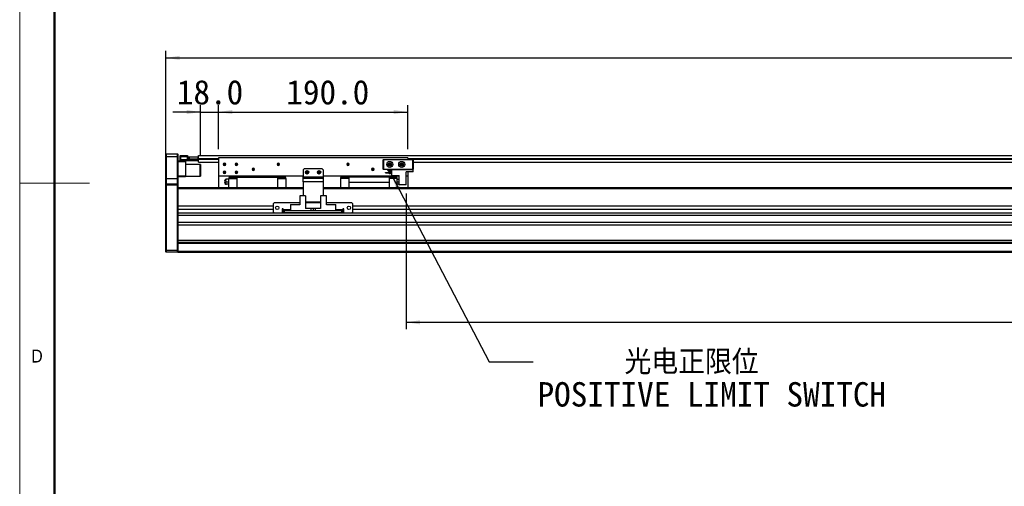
# Model space of a CAD drawing. Header units: millimetres. Extents: x 35 to 2924, y 35 to 2044.
# Tile 2 of 10: x 35 to 1024, y 735 to 1204. Entities that reach past the tile are written whole.
import ezdxf

# ---------------------------------------------------------------- set-up
doc = ezdxf.new("R2010")
doc.units = ezdxf.units.MM
doc.header["$LTSCALE"] = 7
doc.layers.add('DIMNS', color=7, linetype='Continuous')
doc.styles.add('SLDTEXTSTYLE1', font='Gothic.ttf', dxfattribs={"width": 0.913})
doc.styles.add('SLDTEXTSTYLE10', font='txt', dxfattribs={"bigfont": 'bigfont'})
doc.styles.add('SLDTEXTSTYLE9', font='txt')
doc.dimstyles.new('SLDDIMSTYLE0', dxfattribs={"dimtxt": 24.5, "dimasz": 14, "dimexe": 0, "dimexo": 0.0625, "dimgap": 6.125, "dimtad": 2, "dimdec": 1, "dimrnd": 1e-09, "dimzin": 4, "dimdsep": 46, "dimtxsty": 'SLDTEXTSTYLE9', "dimsah": 1, "dimcen": 0.09, "dimadec": 0, "dimazin": 1, "dimtfac": 1, "dimtdec": 1, "dimtofl": 0, "dimtmove": 0, "dimatfit": 3, "dimfxl": 0, "dimfrac": 2, "dimtolj": 1, "dimtzin": 12, "dimarcsym": 0})
doc.dimstyles.new('SLDDIMSTYLE1', dxfattribs={"dimtxt": 24.5, "dimasz": 14, "dimexe": 0, "dimexo": 0.0625, "dimgap": 6.125, "dimtad": 2, "dimdec": 1, "dimrnd": 1e-09, "dimzin": 4, "dimdsep": 46, "dimtxsty": 'SLDTEXTSTYLE9', "dimsah": 1, "dimcen": 0.09, "dimadec": 0, "dimazin": 1, "dimtfac": 1, "dimtdec": 1, "dimtmove": 0, "dimatfit": 0, "dimfxl": 0, "dimfrac": 2, "dimtolj": 1, "dimtzin": 12, "dimarcsym": 0})
doc.dimstyles.new('SLDDIMSTYLE2', dxfattribs={"dimtxt": 0.18, "dimasz": 14, "dimexe": 0, "dimexo": 0.0625, "dimgap": 0, "dimtad": 0, "dimtih": 1, "dimtoh": 1, "dimdec": 0, "dimrnd": 1e-09, "dimzin": 0, "dimdsep": 46, "dimtxsty": 'Standard', "dimsah": 1, "dimcen": 0.09, "dimadec": 0, "dimazin": 0, "dimtfac": 14, "dimtdec": 0, "dimtofl": 0, "dimtmove": 0, "dimatfit": 3, "dimfxl": 0, "dimfrac": 2, "dimtolj": 1, "dimtzin": 0, "dimarcsym": 0})

# ---------------------------------------------------------------- blocks, each defined once
blk = doc.blocks.new('_D')
at = {"layer": 'DIMNS'}
for p, q in [((181.69, 1046.32), (181.69, 1172.31)), ((2397.69, 1046.32), (2397.69, 1172.31)), ((181.69, 1165.31), (2397.69, 1165.31))]:
    blk.add_line(p, q, dxfattribs=at)
for points in [[(181.69, 1165.31), (195.69, 1163.21), (195.69, 1167.41)], [(2397.69, 1165.31), (2383.69, 1167.41), (2383.69, 1163.21)]]:
    blk.add_solid(points, dxfattribs=at)
at = {"layer": 'DIMNS', "insert": (1243.77, 1197.45), "char_height": 24.5, "attachment_point": 1, "style": 'SLDTEXTSTYLE9'}
blk.add_mtext('2216.0', dxfattribs=at)
blk = doc.blocks.new('_D_1')
at = {"layer": 'DIMNS'}
for p, q in [((216.69, 1067.02), (216.69, 1117.96)), ((234.69, 1073.82), (234.69, 1117.96)), ((216.69, 1110.96), (188.69, 1110.96)), ((216.69, 1110.96), (234.69, 1110.96)), ((234.69, 1110.96), (262.69, 1110.96))]:
    blk.add_line(p, q, dxfattribs=at)
for points in [[(216.69, 1110.96), (202.69, 1113.06), (202.69, 1108.86)], [(234.69, 1110.96), (248.69, 1108.86), (248.69, 1113.06)]]:
    blk.add_solid(points, dxfattribs=at)
at = {"layer": 'DIMNS', "insert": (192.83, 1143.11), "char_height": 24.5, "attachment_point": 1, "style": 'SLDTEXTSTYLE9'}
blk.add_mtext('18.0', dxfattribs=at)
blk = doc.blocks.new('_D_2')
at = {"layer": 'DIMNS'}
for p, q in [((234.69, 1073.82), (234.69, 1117.96)), ((424.69, 1073.82), (424.69, 1117.96)), ((234.69, 1110.96), (424.69, 1110.96))]:
    blk.add_line(p, q, dxfattribs=at)
for points in [[(234.69, 1110.96), (248.69, 1108.86), (248.69, 1113.06)], [(424.69, 1110.96), (410.69, 1113.06), (410.69, 1108.86)]]:
    blk.add_solid(points, dxfattribs=at)
at = {"layer": 'DIMNS', "insert": (302.77, 1143.11), "char_height": 24.5, "attachment_point": 1, "style": 'SLDTEXTSTYLE9'}
blk.add_mtext('190.0', dxfattribs=at)
blk = doc.blocks.new('_D_4')
at = {"layer": 'DIMNS'}
for p, q in [((423.19, 1029.04), (423.19, 892.93)), ((2123.19, 1025.54), (2123.19, 892.93)), ((423.19, 899.93), (2123.19, 899.93))]:
    blk.add_line(p, q, dxfattribs=at)
for points in [[(423.19, 899.93), (437.19, 897.83), (437.19, 902.03)], [(2123.19, 899.93), (2109.19, 902.03), (2109.19, 897.83)]]:
    blk.add_solid(points, dxfattribs=at)
at = {"layer": 'DIMNS', "char_height": 24.5, "attachment_point": 1, "style": 'SLDTEXTSTYLE9'}
for s, insert in [('Stroke T=', (1173.01, 932.08)), ('1700.0', (1314.53, 932.08))]:
    blk.add_mtext(s, dxfattribs=dict(at, insert=insert))
blk = doc.blocks.new('SW_NOTE_3')
at = {"layer": 'DIMNS', "color": 0, "char_height": 24.5, "attachment_point": 1}
for s, insert, style in [('    光电正限位', (4.25, 12.12), 'SLDTEXTSTYLE10'), ('POSITIVE LIMIT SWITCH', (4.25, -20.27), 'SLDTEXTSTYLE9')]:
    blk.add_mtext(s, dxfattribs=dict(at, insert=insert, style=style))

msp = doc.modelspace()

# ---------------------------------------------------------------- linework, layer by layer
at = {"color": 7, "linetype": 'Continuous', "lineweight": 18}
for p, q in [((35, 2044), (35, 35)), ((70, 2009), (70, 70)), ((35, 1039.5), (105, 1039.5))]:
    msp.add_line(p, q, dxfattribs=at)
at = {"color": 7, "linetype": 'Continuous', "lineweight": 50}
msp.add_line((70, 2009), (70, 70), dxfattribs=at)
at = {"color": 7, "linetype": 'Continuous', "lineweight": 25}
for p, q in [((181.99, 1068.93), (181.69, 1068.63)), ((181.69, 1065.93), (181.69, 1068.63)), ((181.99, 1068.93), (181.99, 1065.93)), ((181.99, 1068.93), (193.39, 1068.93)), ((193.39, 1065.93), (193.39, 1068.93)), ((193.39, 1068.93), (193.69, 1068.63)), ((193.69, 1068.63), (193.69, 1065.93)), ((181.99, 1065.93), (181.69, 1065.93)), ((181.69, 1043.93), (181.69, 1065.93)), ((181.99, 1065.93), (181.99, 1043.93)), ((193.39, 1065.93), (181.99, 1065.93)), ((193.39, 1043.93), (193.39, 1065.93)), ((193.39, 1065.93), (193.69, 1065.93)), ((193.69, 1065.93), (193.69, 1043.93)), ((193.69, 1061.93), (196.49, 1061.93)), ((201.69, 1060.93), (193.69, 1060.93)), ((196.19, 1067.13), (196.49, 1067.43)), ((196.19, 1065.93), (196.19, 1067.13)), ((196.19, 1063.43), (196.19, 1065.93)), ((196.19, 1065.93), (196.49, 1065.93)), ((196.19, 1062.23), (196.19, 1063.43)), ((196.49, 1063.43), (196.19, 1063.43)), ((196.49, 1061.93), (196.19, 1062.23)), ((196.49, 1067.43), (196.49, 1065.93)), ((196.49, 1067.43), (203.69, 1067.43)), ((196.49, 1065.93), (196.49, 1063.43)), ((203.69, 1065.93), (196.49, 1065.93)), ((196.49, 1063.43), (196.49, 1061.93)), ((196.49, 1063.43), (213.89, 1063.43)), ((213.89, 1061.93), (196.49, 1061.93)), ((201.69, 1061.93), (201.69, 1060.93)), ((201.69, 1060.93), (201.69, 1046.93)), ((216.39, 1058.43), (201.69, 1058.43)), ((203.69, 1067.43), (203.69, 1065.93)), ((203.69, 1063.63), (203.69, 1065.93)), ((203.69, 1063.93), (213.89, 1063.93)), ((213.89, 1063.63), (203.69, 1063.63)), ((204.19, 1063.93), (204.19, 1064.13)), ((204.19, 1064.13), (204.69, 1064.13)), ((204.69, 1064.13), (204.69, 1066.13)), ((204.69, 1066.13), (205.19, 1066.13)), ((205.19, 1064.13), (204.69, 1064.13)), ((205.19, 1066.13), (205.19, 1064.13)), ((205.19, 1066.13), (214.19, 1066.13)), ((205.19, 1064.13), (214.19, 1064.13)), ((213.89, 1063.93), (214.19, 1063.63)), ((213.89, 1063.93), (213.89, 1063.63)), ((213.89, 1063.93), (214.69, 1063.93)), ((213.89, 1063.43), (213.89, 1063.63)), ((213.89, 1063.63), (214.19, 1063.63)), ((213.89, 1061.93), (213.89, 1063.43)), ((213.89, 1063.43), (214.19, 1063.43)), ((213.89, 1061.93), (214.19, 1062.23)), ((214.19, 1064.13), (214.19, 1066.13)), ((214.19, 1066.13), (214.69, 1066.13)), ((214.69, 1064.13), (214.19, 1064.13)), ((214.19, 1063.63), (214.19, 1063.43)), ((214.19, 1063.43), (214.19, 1062.23)), ((214.69, 1067.28), (2365.69, 1067.28)), ((214.69, 1066.13), (214.69, 1067.28)), ((214.69, 1066.13), (214.69, 1065.94)), ((214.69, 1064.28), (214.69, 1065.94)), ((214.69, 1063.78), (214.69, 1064.28)), ((214.69, 1060.78), (214.69, 1063.78)), ((214.69, 1060.78), (234.69, 1060.78)), ((216.69, 1058.13), (216.39, 1058.43)), ((216.39, 1046.83), (216.39, 1058.43)), ((216.69, 1058.13), (216.69, 1047.11)), ((424.69, 1064.93), (234.69, 1064.93)), ((234.69, 1064.93), (234.69, 1046.43)), ((240.69, 1058.43), (239.44, 1058.43)), ((240.69, 1058.43), (241.94, 1058.43)), ((252.69, 1058.43), (251.44, 1058.43)), ((252.69, 1058.43), (253.94, 1058.43)), ((294.69, 1058.43), (293.44, 1058.43)), ((294.69, 1058.43), (295.94, 1058.43)), ((364.69, 1058.43), (363.44, 1058.43)), ((364.69, 1058.43), (365.94, 1058.43)), ((400.19, 1063.13), (400.49, 1063.43)), ((400.19, 1053.73), (400.19, 1063.13)), ((400.49, 1063.01), (400.19, 1063.13)), ((400.49, 1063.43), (429.89, 1063.43)), ((400.49, 1063.43), (400.61, 1063.13)), ((400.61, 1063.13), (400.49, 1063.01)), ((400.49, 1063.01), (400.49, 1053.86)), ((429.77, 1063.13), (400.61, 1063.13)), ((406.69, 1058.43), (405.44, 1058.43)), ((406.69, 1058.43), (407.94, 1058.43)), ((418.69, 1058.43), (417.44, 1058.43)), ((418.69, 1058.43), (419.94, 1058.43)), ((424.69, 1064.93), (424.69, 1063.43)), ((429.89, 1063.43), (429.77, 1063.13)), ((429.89, 1063.01), (429.77, 1063.13)), ((429.89, 1063.43), (430.19, 1063.13)), ((430.19, 1063.13), (429.89, 1063.01)), ((429.89, 1053.86), (429.89, 1063.01)), ((430.19, 1063.13), (430.19, 1053.73)), ((430.19, 1060.78), (2151.19, 1060.78)), ((240.69, 1050.43), (239.44, 1050.43)), ((240.69, 1050.43), (241.94, 1050.43)), ((252.69, 1050.43), (251.44, 1050.43)), ((252.69, 1050.43), (253.94, 1050.43)), ((269.69, 1053.43), (268.44, 1053.43)), ((269.69, 1053.43), (270.94, 1053.43)), ((320.69, 1053.93), (319.69, 1052.93)), ((319.69, 1052.93), (319.69, 1045.93)), ((338.69, 1053.93), (320.69, 1053.93)), ((323.69, 1050.43), (322.44, 1050.43)), ((323.69, 1050.43), (324.94, 1050.43)), ((335.69, 1050.43), (334.44, 1050.43)), ((335.69, 1050.43), (336.94, 1050.43)), ((339.69, 1052.93), (338.69, 1053.93)), ((339.69, 1052.93), (339.69, 1045.93)), ((389.69, 1053.43), (388.44, 1053.43)), ((389.69, 1053.43), (390.94, 1053.43)), ((400.49, 1053.86), (400.19, 1053.73)), ((400.49, 1053.43), (400.19, 1053.73)), ((400.49, 1053.86), (400.61, 1053.73)), ((400.61, 1053.73), (400.49, 1053.43)), ((408.69, 1053.43), (400.49, 1053.43)), ((400.61, 1053.73), (429.77, 1053.73)), ((402.49, 1049.88), (402.49, 1050.18)), ((402.49, 1050.18), (408.69, 1050.18)), ((402.49, 1049.88), (408.69, 1049.88)), ((404.89, 1052.83), (408.69, 1052.83)), ((404.89, 1052.13), (404.89, 1052.83)), ((404.89, 1052.13), (408.69, 1052.13)), ((405.44, 1050.43), (405.47, 1050.18)), ((406.69, 1050.43), (405.44, 1050.43)), ((406.69, 1050.43), (407.94, 1050.43)), ((407.92, 1050.18), (407.94, 1050.43)), ((408.69, 1047.23), (408.69, 1053.43)), ((408.69, 1053.43), (430.19, 1053.43)), ((423.19, 1037.93), (423.19, 1050.83)), ((430.19, 1050.83), (423.19, 1050.83)), ((424.69, 1050.83), (424.69, 1046.43)), ((429.77, 1053.73), (429.89, 1053.86)), ((429.77, 1053.73), (429.89, 1053.43)), ((430.19, 1053.73), (429.89, 1053.86)), ((430.19, 1053.73), (429.89, 1053.43)), ((430.19, 1050.83), (430.19, 1053.43)), ((181.99, 1043.93), (181.69, 1043.93)), ((181.69, 1038.63), (181.69, 1043.93)), ((181.99, 1038.93), (181.69, 1038.63)), ((181.69, 1037.43), (181.69, 1038.63)), ((181.99, 1043.93), (181.99, 1038.93)), ((193.39, 1043.93), (181.99, 1043.93)), ((181.99, 1038.93), (181.99, 1037.43)), ((181.99, 1038.93), (193.39, 1038.93)), ((193.39, 1038.93), (193.39, 1043.93)), ((193.69, 1043.93), (193.39, 1043.93)), ((193.39, 1037.43), (193.39, 1038.93)), ((193.69, 1038.63), (193.39, 1038.93)), ((193.69, 1046.93), (201.69, 1046.93)), ((201.69, 1045.93), (193.69, 1045.93)), ((193.69, 1043.93), (193.69, 1038.63)), ((193.69, 1038.63), (193.69, 1037.43)), ((201.69, 1046.93), (201.69, 1045.93)), ((201.69, 1046.43), (216.39, 1046.43)), ((216.39, 1046.43), (216.39, 1046.83)), ((216.39, 1046.43), (216.69, 1046.73)), ((216.69, 1047.11), (216.69, 1046.73)), ((319.69, 1046.43), (234.69, 1046.43)), ((234.69, 1046.43), (234.69, 1034.93)), ((245.19, 1043.43), (242.87, 1043.43)), ((242.87, 1040.93), (245.19, 1040.93)), ((245.19, 1038.43), (242.87, 1038.43)), ((253.44, 1045.33), (245.19, 1045.33)), ((245.19, 1045.33), (245.19, 1044.38)), ((245.19, 1044.38), (253.44, 1044.38)), ((245.19, 1034.93), (245.19, 1044.38)), ((253.44, 1045.43), (253.44, 1046.43)), ((253.44, 1045.43), (293.94, 1045.43)), ((253.44, 1034.93), (253.44, 1045.43)), ((293.94, 1045.43), (293.94, 1046.43)), ((293.94, 1045.43), (293.94, 1034.93)), ((302.19, 1045.33), (293.94, 1045.33)), ((293.94, 1044.38), (302.19, 1044.38)), ((302.19, 1044.38), (302.19, 1045.33)), ((302.19, 1044.38), (302.19, 1034.93)), ((319.69, 1045.93), (339.69, 1045.93)), ((319.69, 1044.43), (319.69, 1045.93)), ((319.69, 1044.43), (339.69, 1044.43)), ((319.69, 1040.93), (319.69, 1044.43)), ((319.69, 1040.93), (319.69, 1026.68)), ((339.69, 1040.93), (319.69, 1040.93)), ((416.24, 1046.43), (339.69, 1046.43)), ((339.69, 1045.93), (339.69, 1044.43)), ((339.69, 1044.43), (339.69, 1040.93)), ((339.69, 1040.93), (339.69, 1026.68)), ((365.44, 1045.33), (357.19, 1045.33)), ((357.19, 1045.33), (357.19, 1044.38)), ((365.44, 1044.38), (357.19, 1044.38)), ((357.19, 1044.38), (357.19, 1034.93)), ((365.44, 1046.43), (365.44, 1045.43)), ((405.94, 1045.43), (365.44, 1045.43)), ((365.44, 1045.43), (365.44, 1040.43)), ((365.44, 1040.43), (405.94, 1040.43)), ((365.44, 1040.43), (365.44, 1040.13)), ((405.94, 1040.13), (365.44, 1040.13)), ((365.44, 1040.13), (365.44, 1034.93)), ((405.94, 1045.43), (405.94, 1046.43)), ((405.94, 1045.43), (405.94, 1040.43)), ((414.19, 1045.33), (405.94, 1045.33)), ((414.19, 1044.38), (405.94, 1044.38)), ((405.94, 1040.13), (405.94, 1040.43)), ((405.94, 1040.13), (405.94, 1034.93)), ((408.69, 1047.23), (416.24, 1047.23)), ((414.19, 1044.38), (414.19, 1045.33)), ((414.19, 1034.93), (414.19, 1044.38)), ((414.19, 1043.43), (416.24, 1043.43)), ((414.19, 1040.93), (416.24, 1040.93)), ((416.24, 1038.43), (414.19, 1038.43)), ((416.24, 1037.93), (416.24, 1047.23)), ((424.69, 1046.43), (423.19, 1046.43)), ((424.69, 1046.43), (424.69, 1034.93)), ((181.69, 972.56), (181.69, 1037.43)), ((181.99, 1037.43), (181.69, 1037.43)), ((181.99, 1037.43), (181.99, 972.43)), ((193.39, 1037.43), (181.99, 1037.43)), ((193.39, 972.43), (193.39, 1037.43)), ((193.69, 1037.43), (193.39, 1037.43)), ((193.69, 1037.43), (193.69, 1034.65)), ((319.69, 1034.93), (193.69, 1034.93)), ((193.69, 1034.65), (193.69, 1033.93)), ((193.69, 1033.93), (193.69, 1016.48)), ((2123.19, 1034.93), (339.69, 1034.93)), ((423.19, 1037.93), (416.24, 1037.93)), ((290.69, 1019.78), (289.69, 1018.78)), ((289.69, 1018.78), (289.69, 1010.78)), ((316.19, 1019.78), (290.69, 1019.78)), ((316.19, 1026.68), (316.19, 1017.78)), ((322.19, 1026.68), (316.19, 1026.68)), ((322.19, 1026.68), (322.19, 1014.28)), ((337.19, 1020.43), (322.19, 1020.43)), ((337.19, 1019.78), (322.19, 1019.78)), ((337.19, 1026.68), (337.19, 1014.28)), ((343.19, 1026.68), (337.19, 1026.68)), ((343.19, 1017.78), (343.19, 1026.68)), ((368.69, 1019.78), (343.19, 1019.78)), ((369.69, 1018.78), (368.69, 1019.78)), ((369.69, 1010.78), (369.69, 1018.78)), ((193.69, 1016.48), (193.69, 1013.08)), ((289.69, 1016.48), (193.69, 1016.48)), ((289.69, 1013.08), (193.69, 1013.08)), ((193.69, 1013.08), (193.69, 1009.56)), ((2385.69, 1009.56), (193.69, 1009.56)), ((193.69, 1009.56), (193.69, 1008.25)), ((289.69, 1010.78), (290.69, 1009.78)), ((290.69, 1009.78), (298.69, 1009.78)), ((299.69, 1013.78), (298.69, 1013.78)), ((298.69, 1013.78), (298.69, 1009.78)), ((299.69, 1013.08), (298.69, 1013.08)), ((299.69, 1012.78), (299.69, 1013.78)), ((299.69, 1012.78), (299.69, 1011.78)), ((299.69, 1009.78), (299.69, 1011.78)), ((299.69, 1011.78), (300.69, 1011.78)), ((300.69, 1009.78), (299.69, 1009.78)), ((300.69, 1011.78), (300.69, 1009.78)), ((358.69, 1011.78), (300.69, 1011.78)), ((358.69, 1009.78), (300.69, 1009.78)), ((306.99, 1018.28), (314.79, 1018.28)), ((306.99, 1018.28), (306.99, 1017.78)), ((306.99, 1017.78), (306.99, 1011.78)), ((316.19, 1017.78), (306.99, 1017.78)), ((315.29, 1017.78), (314.79, 1018.28)), ((327.69, 1014.28), (322.19, 1014.28)), ((327.69, 1011.78), (327.69, 1014.28)), ((329.69, 1014.28), (327.69, 1014.28)), ((329.69, 1014.28), (329.69, 1011.78)), ((331.69, 1014.28), (329.69, 1014.28)), ((331.69, 1014.28), (331.69, 1011.78)), ((337.19, 1014.28), (331.69, 1014.28)), ((352.39, 1017.78), (343.19, 1017.78)), ((344.59, 1018.28), (344.09, 1017.78)), ((344.59, 1018.28), (352.39, 1018.28)), ((352.39, 1017.78), (352.39, 1018.28)), ((352.39, 1011.78), (352.39, 1017.78)), ((358.69, 1009.78), (358.69, 1011.78)), ((358.69, 1011.78), (359.69, 1011.78)), ((359.69, 1009.78), (358.69, 1009.78)), ((360.69, 1013.78), (359.69, 1013.78)), ((359.69, 1013.78), (359.69, 1012.78)), ((360.69, 1013.08), (359.69, 1013.08)), ((359.69, 1011.78), (359.69, 1012.78)), ((359.69, 1011.78), (359.69, 1009.78)), ((360.69, 1009.78), (360.69, 1013.78)), ((360.69, 1009.78), (368.69, 1009.78)), ((368.69, 1009.78), (369.69, 1010.78)), ((2209.69, 1016.48), (369.69, 1016.48)), ((2209.69, 1013.08), (369.69, 1013.08)), ((193.69, 1008.25), (193.69, 972.56)), ((2385.69, 1006.96), (193.69, 1006.96)), ((2385.69, 1000.03), (193.69, 1000.03)), ((2385.69, 997.43), (193.69, 997.43)), ((2385.69, 981.93), (193.69, 981.93)), ((2385.69, 979.93), (193.69, 979.93)), ((181.69, 970.73), (181.69, 972.56)), ((181.69, 972.56), (181.99, 972.43)), ((181.69, 970.73), (181.99, 970.43)), ((181.99, 972.43), (181.99, 970.43)), ((181.99, 972.43), (193.39, 972.43)), ((193.39, 970.43), (181.99, 970.43)), ((193.69, 972.56), (193.39, 972.43)), ((193.39, 970.43), (193.39, 972.43)), ((193.69, 970.73), (193.39, 970.43)), ((2385.69, 978.93), (193.69, 978.93)), ((193.69, 972.56), (193.69, 972.36)), ((193.69, 972.36), (193.69, 970.93)), ((2385.69, 970.93), (193.69, 970.93)), ((193.69, 970.93), (193.69, 969.93)), ((2385.69, 969.93), (193.69, 969.93))]:
    msp.add_line(p, q, dxfattribs=at)
at = {"color": 8, "linetype": 'Continuous', "lineweight": 25}
for p, q in [((214.69, 1064.28), (234.69, 1064.28)), ((214.69, 1063.78), (234.69, 1063.78)), ((424.69, 1064.28), (2154.69, 1064.28)), ((424.69, 1063.78), (2154.69, 1063.78)), ((319.69, 1033.93), (193.69, 1033.93)), ((2123.69, 1033.93), (339.69, 1033.93)), ((306.99, 1012.78), (299.69, 1012.78)), ((359.69, 1012.78), (352.39, 1012.78))]:
    msp.add_line(p, q, dxfattribs=at)
at = {"color": 7, "linetype": 'Continuous', "lineweight": 25}
for centre, radius in [((406.69, 1058.43), 3), ((406.69, 1058.43), 1.7), ((418.69, 1058.43), 3), ((418.69, 1058.43), 1.7), ((323.69, 1050.43), 1.7), ((335.69, 1050.43), 1.7), ((293.69, 1014.78), 1.7), ((365.69, 1014.78), 1.7)]:
    msp.add_circle(centre, radius, dxfattribs=at)
for centre, radius, start, end in [((240.69, 1058.43), 1.25, 0, 180), ((240.69, 1058.43), 1.25, 180, 0), ((252.69, 1058.43), 1.25, 0, 180), ((252.69, 1058.43), 1.25, 180, 0), ((294.69, 1058.43), 1.25, 0, 180), ((294.69, 1058.43), 1.25, 180, 0), ((364.69, 1058.43), 1.25, 0, 180), ((364.69, 1058.43), 1.25, 180, 0), ((406.69, 1058.43), 1.25, 0, 180), ((406.69, 1058.43), 1.25, 180, 0), ((418.69, 1058.43), 1.25, 0, 180), ((418.69, 1058.43), 1.25, 180, 0), ((240.69, 1050.43), 1.25, 0, 180), ((240.69, 1050.43), 1.25, 180, 0), ((252.69, 1050.43), 1.25, 0, 180), ((252.69, 1050.43), 1.25, 180, 0), ((269.69, 1053.43), 1.25, 0, 180), ((269.69, 1053.43), 1.25, 180, 0), ((323.69, 1050.43), 1.25, 0, 180), ((323.69, 1050.43), 1.25, 180, 0), ((335.69, 1050.43), 1.25, 0, 180), ((335.69, 1050.43), 1.25, 180, 0), ((389.69, 1053.43), 1.25, 0, 180), ((389.69, 1053.43), 1.25, 180, 0), ((406.69, 1050.43), 1.25, 0, 180), ((406.69, 1050.43), 1.25, 206.10388, 333.89612), ((240.79, 1040.93), 0.25, 111.37089, 270), ((243.69, 1040.93), 3, 123.52372, 170.18362), ((243.69, 1040.93), 3, 189.86644, 236.41825)]:
    msp.add_arc(centre, radius, start, end, dxfattribs=at)
for points, knots in [([(240.7, 1041.16), (240.7, 1041.16), (240.7, 1041.15), (240.7, 1041.1), (240.7, 1041.02), (240.7, 1040.93), (240.7, 1040.84), (240.7, 1040.76), (240.7, 1040.71), (240.7, 1040.7), (240.7, 1040.7)], [0, 0, 0, 0, 0.125362, 0.250008, 0.374883, 0.499741, 0.624391, 0.749723, 0.874831, 1, 1, 1, 1]), ([(242.03, 1038.43), (242.03, 1038.43), (242.01, 1038.43), (242.08, 1038.43), (242.24, 1038.43), (242.51, 1038.43), (242.75, 1038.43), (242.87, 1038.43)], [0, 0, 0, 0, 0.0013171, 0.2504176, 0.4999232, 0.7497537, 1, 1, 1, 1]), ([(242.87, 1043.43), (242.75, 1043.43), (242.51, 1043.43), (242.24, 1043.43), (242.07, 1043.43), (242.04, 1043.43), (242.03, 1043.43)], [0, 0, 0, 0, 0.250208, 0.500908, 0.751725, 1, 1, 1, 1]), ([(242.87, 1040.93), (242.75, 1041), (242.51, 1041.14), (242.24, 1041.45), (242.07, 1041.8), (242.01, 1042.18), (242.07, 1042.56), (242.24, 1042.91), (242.51, 1043.22), (242.75, 1043.36), (242.87, 1043.43)], [0, 0, 0, 0, 0.124806, 0.249858, 0.374968, 0.499943, 0.624672, 0.749603, 0.874697, 1, 1, 1, 1]), ([(242.87, 1038.43), (242.75, 1038.5), (242.51, 1038.64), (242.24, 1038.95), (242.07, 1039.3), (242.01, 1039.68), (242.07, 1040.06), (242.24, 1040.41), (242.51, 1040.72), (242.75, 1040.86), (242.87, 1040.93)], [0, 0, 0, 0, 0.124806, 0.2498576, 0.3749679, 0.4999444, 0.6246718, 0.749604, 0.8746969, 1, 1, 1, 1])]:
    msp.add_open_spline(points, degree=3, knots=knots, dxfattribs=at)

# ---------------------------------------------------------------- block references
at = {"layer": 'DIMNS'}
msp.add_blockref('SW_NOTE_3', (550.84, 860.12), dxfattribs=at)

# ---------------------------------------------------------------- texts
at = {"color": 7, "linetype": 'Continuous', "lineweight": 0, "insert": (46.67, 872.52), "char_height": 12.96, "attachment_point": 1, "style": 'SLDTEXTSTYLE1'}
msp.add_mtext('D', dxfattribs=at)

# ---------------------------------------------------------------- dimensions: what is measured, and where the dimension line sits
at = {"layer": 'DIMNS'}
for base, p1, p2, dimstyle, picture, middle in [((2397.69, 1165.31), (181.69, 1037.43), (2397.69, 1037.43), 'SLDDIMSTYLE0', '_D', (1291.65, 1165.31)), ((234.69, 1110.96), (216.69, 1058.13), (234.69, 1064.93), 'SLDDIMSTYLE1', '_D_1', (223.01, 1110.96)), ((424.69, 1110.96), (234.69, 1064.93), (424.69, 1064.93), 'SLDDIMSTYLE0', '_D_2', (341.8, 1110.96))]:
    dim = msp.add_linear_dim(base=base, p1=p1, p2=p2, dimstyle=dimstyle, dxfattribs=at)
    dim.commit()
    dim.dimension.update_dxf_attribs({"geometry": picture, "text_midpoint": middle, "dimtype": 160})
dim = msp.add_linear_dim(base=(2123.19, 899.93), p1=(423.19, 1037.93), p2=(2123.19, 1034.43), text='Stroke T=<>', dimstyle='SLDDIMSTYLE0', dxfattribs=at)
dim.commit()
dim.dimension.update_dxf_attribs({"geometry": '_D_4', "text_midpoint": (1291.65, 899.93), "dimtype": 160})

# ---------------------------------------------------------------- leaders
msp.add_leader([(408.69, 1047.23), (506.39, 860.12), (550.84, 860.12)], dimstyle='SLDDIMSTYLE2', dxfattribs=at)

doc.saveas('drawing.dxf')
